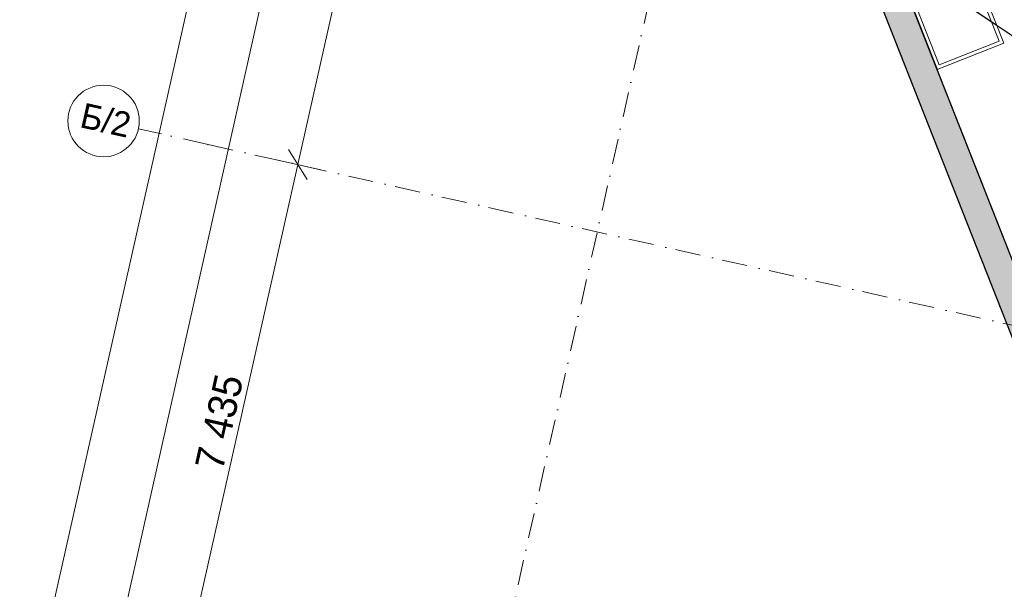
# Model space of a CAD drawing. Header units: millimetres. Extents: x -7218036 to -6934485, y 6013857 to 6210136.
# Tile 2 of 214: x -7217079 to -7203302, y 6144785 to 6152750. Entities that reach past the tile are written whole.
import ezdxf
from ezdxf.enums import TextEntityAlignment as Align

# ---------------------------------------------------------------- set-up
doc = ezdxf.new("R2010")
doc.units = ezdxf.units.MM
doc.header["$MEASUREMENT"] = 0
doc.set_wipeout_variables(frame=1)
for name, pattern in [('Wipeout_Contour', [1000, 0, -1000]), ('Штриховая', [564.444447, 282.222223, -282.222223]), ('Штрихпунктирная', [670.277762, 352.777767, -176.388884, 0, -141.111112])]:
    doc.linetypes.add(name, pattern=pattern)
for name, color, linetype in [('S - автостоянка.АР', 7, 'Continuous'), ('S - м_м', 7, 'Continuous'), ('АР-Лотки', 7, 'Continuous'), ('АР-Стены_внешние_.АР', 7, 'Continuous'), ('АР-Чертеж-Оси_Осевые размеры.АР', 7, 'Continuous')]:
    doc.layers.add(name, color=color, linetype=linetype)
for name, color, linetype, lineweight in [('S - м_м_Ном._пера__120', 7, 'Continuous', 0), ('S - м_м_Ном._пера__74', 255, 'Continuous', 13), ('АР-Лотки_Ном._пера__1', 7, 'Continuous', 0), ('АР-Лотки_Ном._пера__120', 7, 'Continuous', 0), ('АР-Стены_внешние_.АР_Ном._пера__1', 7, 'Continuous', 30), ('АР-Чертеж-Оси_Осевые размеры.АР_Ном._пера__1', 7, 'Continuous', 0), ('АР-Чертеж-Оси_Осевые размеры.АР_Ном._пера__120', 7, 'Continuous', 0), ('Паспорта Зон Archicad_Ном._пера__1', 7, 'Continuous', 0)]:
    doc.layers.add(name, color=color, linetype=linetype, lineweight=lineweight)
doc.styles.add('РЎР“Р•РќР•Р\xa0Р\x98Р\xa0_РЎРўР\x98Р›Р¬_1', font='GOTHIC.TTF')
doc.styles.add('РЎР“Р•РќР•Р\xa0Р\x98Р\xa0_РЎРўР\x98Р›Р¬_4', font='GOST_Common.ttf')
doc.styles.add('РЎР“Р•РќР•Р\xa0Р\x98Р\xa0_РЎРўР\x98Р›Р¬_6', font='isocpeur.ttf')
doc.dimstyles.new('СГЕНЕРИР_СТИЛЬ__1', dxfattribs={"dimtxt": 400, "dimasz": 332.5, "dimexe": 0.18, "dimexo": 0.0625, "dimgap": 0, "dimtad": 1, "dimdec": 0, "dimzin": 0, "dimdsep": 46, "dimtxsty": 'РЎР“Р•РќР•Р\xa0Р\x98Р\xa0_РЎРўР\x98Р›Р¬_1', "dimblk": 'ARROWHEAD_6', "dimblk1": 'ARROWHEAD_6', "dimblk2": 'ARROWHEAD_6', "dimcen": 0.09, "dimse1": 1, "dimse2": 1, "dimclrd": 7, "dimclre": 7, "dimclrt": 7, "dimazin": 0, "dimtfac": 1, "dimtdec": 4, "dimtmove": 0, "dimatfit": 3, "dimfxl": 1, "dimtolj": 1, "dimtzin": 0, "dimarcsym": 0})
doc.dimstyles.new('СГЕНЕРИР_СТИЛЬ__16', dxfattribs={"dimtxt": 0.18, "dimasz": 182.4, "dimexe": 0.18, "dimexo": 0.0625, "dimgap": 0, "dimtad": 0, "dimtih": 1, "dimtoh": 1, "dimdec": 4, "dimzin": 0, "dimdsep": 46, "dimcen": 0.09, "dimadec": 0, "dimazin": 0, "dimtfac": 1, "dimtdec": 4, "dimtmove": 0, "dimatfit": 3, "dimldrblk": 'ARROWHEAD_11', "dimfxl": 1, "dimtolj": 1, "dimtzin": 0, "dimarcsym": 0})
doc.dimstyles.new('СГЕНЕРИР_СТИЛЬ__2', dxfattribs={"dimtxt": 400, "dimasz": 332.5, "dimexe": 0.18, "dimexo": 0.0625, "dimgap": 0, "dimtad": 1, "dimdec": 0, "dimzin": 0, "dimdsep": 46, "dimtxsty": 'РЎР“Р•РќР•Р\xa0Р\x98Р\xa0_РЎРўР\x98Р›Р¬_1', "dimblk": 'ARROWHEAD_6', "dimblk1": 'ARROWHEAD_6', "dimblk2": 'ARROWHEAD_6', "dimcen": 0.09, "dimse1": 1, "dimse2": 1, "dimclrd": 7, "dimclre": 7, "dimclrt": 7, "dimazin": 0, "dimtfac": 1, "dimtdec": 4, "dimtmove": 2, "dimatfit": 3, "dimfxl": 1, "dimtolj": 1, "dimtzin": 0, "dimarcsym": 0})
pattern_1 = [(45, (-6566190.34, 6562677.8), (-84.852814, 84.852814), []), (45, (-6566232.77, 6562720.22), (-84.852814, 84.852814), [90, -30, 0, -30])]

# ---------------------------------------------------------------- blocks, each defined once
blk = doc.blocks.new('Машиноместо_М.02_58_6', base_point=(-7198084, 6151765))
at = {"layer": 'S - м_м_Ном._пера__120', "color": 7, "linetype": 'Штриховая', "lineweight": 0, "flags": 128}
blk.add_lwpolyline([(-7197514, 6151945), (-7204849, 6153595), (-7202494, 6147631), (-7198676, 6146774)], close=True, dxfattribs=at)
at = {"layer": 'Паспорта Зон Archicad_Ном._пера__1', "color": 7, "linetype": 'Continuous', "lineweight": 0}
for p, q in [((-7199894, 6150337), (-7199763, 6150922)), ((-7199763, 6150922), (-7198787, 6150703)), ((-7198787, 6150703), (-7198919, 6150117)), ((-7198919, 6150117), (-7199894, 6150337))]:
    blk.add_line(p, q, dxfattribs=at)
at = {"layer": 'Паспорта Зон Archicad_Ном._пера__1', "color": 7, "lineweight": 0}
for tag, style, p in [('ROOM_NUMBER', 'РЎР“Р•РќР•Р\xa0Р\x98Р\xa0_РЎРўР\x98Р›Р¬_1', (-7199341, 6150518)), ('ROOM_CALC_AREA', 'РЎР“Р•РќР•Р\xa0Р\x98Р\xa0_РЎРўР\x98Р›Р¬_4', (-7199477, 6150012))]:
    blk.add_attdef(tag, text='', height=220, rotation=347.3417, dxfattribs=dict(at, style=style)).set_placement(p, align=Align.MIDDLE_CENTER)
blk = doc.blocks.new('Стена_32_6', base_point=(-7206947, 6157818))
at = {"layer": 'АР-Стены_внешние_.АР', "linetype": 'Continuous', "lineweight": 0, "true_color": 0x000000}
h = blk.add_hatch(dxfattribs=at)
h.set_pattern_fill('ЖЕЛЕЗОБЕТОН__PROJECT__0006', color=18, style=0, pattern_type=2)
h.set_pattern_definition(pattern_1)
h.paths.add_polyline_path([(-7206947, 6157818), (-7200008, 6140246), (-7199536, 6140140), (-7206791, 6158512)])
h = blk.add_hatch(dxfattribs=at)
h.set_pattern_fill('ЖЕЛЕЗОБЕТОН__PROJECT__0006', color=18, style=0, pattern_type=2)
h.set_pattern_definition(pattern_1)
h.paths.add_polyline_path([(-7199536, 6140140), (-7200008, 6140246), (-7199875, 6139909)])
h = blk.add_hatch(dxfattribs=at)
h.set_pattern_fill('ЖЕЛЕЗОБЕТОН__PROJECT__0006', color=18, style=0, pattern_type=2)
h.set_pattern_definition(pattern_1)
h.paths.add_polyline_path([(-7199536, 6140140), (-7199875, 6139909), (-7199403, 6139803)])
at = {"layer": 'АР-Стены_внешние_.АР_Ном._пера__1', "color": 7, "linetype": 'Continuous', "lineweight": 30, "flags": 128}
for points in [[(-7199536, 6140140), (-7206791, 6158512)], [(-7206947, 6157818), (-7199875, 6139909)], [(-7199875, 6139909), (-7199403, 6139803)]]:
    blk.add_lwpolyline(points, dxfattribs=at)
blk = doc.blocks.new('Стандартный Маркер Сетки[162]_6', base_point=(-7196882, 6203729))
at = {"layer": 'АР-Чертеж-Оси_Осевые размеры.АР_Ном._пера__120', "color": 7, "linetype": 'Штрихпунктирная', "lineweight": 0}
blk.add_line((-7197101, 6202753), (-7211873, 6136981), dxfattribs=at)
at = {"layer": 'АР-Чертеж-Оси_Осевые размеры.АР_Ном._пера__120', "color": 7, "lineweight": 0, "style": 'РЎР“Р•РќР•Р\xa0Р\x98Р\xa0_РЎРўР\x98Р›Р¬_6'}
blk.add_attdef('AC_MarkerText_1', text='', height=350, rotation=347.3417, dxfattribs=at).set_placement((-7212163, 6135688), align=Align.TOP_CENTER)
blk = doc.blocks.new('*D746', base_point=(-6566190, 6562678))
at = {"layer": 'АР-Чертеж-Оси_Осевые размеры.АР_Ном._пера__1', "color": 7, "linetype": 'Continuous', "lineweight": 0, "transparency": 16777216}
for p, q in [((-7211533, 6161836), (-7211797, 6162254)), ((-7211665, 6162045), (-7211607, 6162301)), ((-7211345, 6161973), (-7211985, 6162117)), ((-7215788, 6143687), (-7211665, 6162045)), ((-7215920, 6143896), (-7215656, 6143478)), ((-7215468, 6143615), (-7216108, 6143759)), ((-7215846, 6143431), (-7215788, 6143687))]:
    blk.add_line(p, q, dxfattribs=at)
at = {"layer": 'АР-Чертеж-Оси_Осевые размеры.АР_Ном._пера__1', "color": 7, "lineweight": 0, "transparency": 16777216, "insert": (-7213478, 6154340), "char_height": 400, "attachment_point": 7, "rotation": 77.3417, "style": 'РЎР“Р•РќР•Р\xa0Р\x98Р\xa0_РЎРўР\x98Р›Р¬_1'}
blk.add_mtext('\\A1;{\\pql;\\fCentury Gothic|b0|i0|c204|p0;\\W1.000000;18\xa0815}', dxfattribs=at)
blk = doc.blocks.new('ARROWHEAD_6')
at = {"color": 0, "linetype": 'Continuous', "lineweight": 0}
for p, q in [((-0.5, -0.5), (0.5, 0.5)), ((0, 0), (-1, 0))]:
    blk.add_line(p, q, dxfattribs=at)
blk = doc.blocks.new('*D1154', base_point=(-6566190, 6562678))
at = {"layer": 'АР-Чертеж-Оси_Осевые размеры.АР_Ном._пера__1', "color": 7, "linetype": 'Continuous', "lineweight": 0, "transparency": 16777216}
for p, q in [((-7201904, 6209248), (-7202169, 6209667)), ((-7202037, 6209457), (-7201979, 6209714)), ((-7216759, 6143905), (-7202037, 6209457)), ((-7201717, 6209386), (-7202357, 6209529)), ((-7216892, 6144115), (-7216627, 6143696)), ((-7216439, 6143834), (-7217079, 6143977)), ((-7216817, 6143649), (-7216759, 6143905))]:
    blk.add_line(p, q, dxfattribs=at)
at = {"layer": 'АР-Чертеж-Оси_Осевые размеры.АР_Ном._пера__1', "color": 7, "lineweight": 0, "transparency": 16777216, "insert": (-7207723, 6184503), "char_height": 400, "attachment_point": 7, "rotation": 77.3417, "style": 'РЎР“Р•РќР•Р\xa0Р\x98Р\xa0_РЎРўР\x98Р›Р¬_1'}
blk.add_mtext('\\A1;{\\pql;\\fCentury Gothic|b0|i0|c204|p0;\\W1.000000;67\xa0185}', dxfattribs=at)
blk = doc.blocks.new('ARROWHEAD_11')
at = {"color": 0, "linetype": 'Continuous', "lineweight": 0}
blk.add_line((0, 0), (-1, 0), dxfattribs=at)
at = {"color": 0, "linetype": 'Continuous', "lineweight": 0, "const_width": 0.25, "flags": 128}
blk.add_lwpolyline([(-0.125, 0, 1), (0.125, 0, 1)], format="xyb", close=True, dxfattribs=at)
blk = doc.blocks.new('Стандартный Маркер Сетки[173]_6', base_point=(-7215419, 6151225))
at = {"layer": 'АР-Чертеж-Оси_Осевые размеры.АР_Ном._пера__120', "color": 7, "linetype": 'Штрихпунктирная', "lineweight": 0}
for q in [(-7215419, 6151225), (-7135502, 6133276), (-7214443, 6151005)]:
    blk.add_line((-7214443, 6151005), q, dxfattribs=at)
at = {"layer": 'АР-Чертеж-Оси_Осевые размеры.АР_Ном._пера__120', "color": 7, "linetype": 'Continuous', "lineweight": 0}
blk.add_circle((-7215906, 6151334), 500, dxfattribs=at)
at = {"layer": 'АР-Чертеж-Оси_Осевые размеры.АР_Ном._пера__120', "color": 7, "linetype": 'Штрихпунктирная', "lineweight": 0}
blk.add_point((-7214443, 6151005), dxfattribs=at)
at = {"layer": 'АР-Чертеж-Оси_Осевые размеры.АР_Ном._пера__120', "color": 7, "lineweight": 0, "style": 'РЎР“Р•РќР•Р\xa0Р\x98Р\xa0_РЎРўР\x98Р›Р¬_1'}
for tag, p in [('AC_MarkerText_1_0', (-7215837, 6151515)), ('AC_MarkerText_1_1', (-7133968, 6133128))]:
    blk.add_attdef(tag, text='', height=350, rotation=347.3417, dxfattribs=at).set_placement(p, align=Align.TOP_CENTER)
blk = doc.blocks.new('Стандартный Маркер Сетки[209]_6', base_point=(-7215419, 6151225))
at = {"layer": 'АР-Чертеж-Оси_Осевые размеры.АР_Ном._пера__120', "color": 7, "linetype": 'Штрихпунктирная', "lineweight": 0}
for q in [(-7215419, 6151225), (-7135502, 6133276), (-7214443, 6151005)]:
    blk.add_line((-7214443, 6151005), q, dxfattribs=at)
at = {"layer": 'АР-Чертеж-Оси_Осевые размеры.АР_Ном._пера__120', "color": 7, "linetype": 'Continuous', "lineweight": 0}
blk.add_circle((-7215906, 6151334), 500, dxfattribs=at)
at = {"layer": 'АР-Чертеж-Оси_Осевые размеры.АР_Ном._пера__120', "color": 7, "linetype": 'Штрихпунктирная', "lineweight": 0}
blk.add_point((-7214443, 6151005), dxfattribs=at)
at = {"layer": 'АР-Чертеж-Оси_Осевые размеры.АР_Ном._пера__120', "color": 7, "lineweight": 0, "style": 'РЎР“Р•РќР•Р\xa0Р\x98Р\xa0_РЎРўР\x98Р›Р¬_1'}
for tag, p in [('AC_MarkerText_1_0', (-7215837, 6151515)), ('AC_MarkerText_1_1', (-7133968, 6133128))]:
    blk.add_attdef(tag, text='', height=350, rotation=347.3417, dxfattribs=at).set_placement(p, align=Align.TOP_CENTER)
blk = doc.blocks.new('Стандартный Маркер Сетки[223]_6', base_point=(-7215419, 6151225))
at = {"layer": 'АР-Чертеж-Оси_Осевые размеры.АР_Ном._пера__120', "color": 7, "linetype": 'Штрихпунктирная', "lineweight": 0}
for q in [(-7215419, 6151225), (-7135502, 6133276), (-7214443, 6151005)]:
    blk.add_line((-7214443, 6151005), q, dxfattribs=at)
at = {"layer": 'АР-Чертеж-Оси_Осевые размеры.АР_Ном._пера__120', "color": 7, "linetype": 'Continuous', "lineweight": 0}
blk.add_circle((-7215906, 6151334), 500, dxfattribs=at)
at = {"layer": 'АР-Чертеж-Оси_Осевые размеры.АР_Ном._пера__120', "color": 7, "linetype": 'Штрихпунктирная', "lineweight": 0}
blk.add_point((-7214443, 6151005), dxfattribs=at)
at = {"layer": 'АР-Чертеж-Оси_Осевые размеры.АР_Ном._пера__120', "color": 7, "lineweight": 0, "style": 'РЎР“Р•РќР•Р\xa0Р\x98Р\xa0_РЎРўР\x98Р›Р¬_1'}
for tag, p in [('AC_MarkerText_1_0', (-7215837, 6151515)), ('AC_MarkerText_1_1', (-7133968, 6133128))]:
    blk.add_attdef(tag, text='', height=350, rotation=347.3417, dxfattribs=at).set_placement(p, align=Align.TOP_CENTER)
blk = doc.blocks.new('Стандартный Маркер Сетки[235]_6', base_point=(-7215419, 6151225))
at = {"layer": 'АР-Чертеж-Оси_Осевые размеры.АР_Ном._пера__120', "color": 7, "linetype": 'Штрихпунктирная', "lineweight": 0}
for q in [(-7215419, 6151225), (-7135502, 6133276), (-7214443, 6151005)]:
    blk.add_line((-7214443, 6151005), q, dxfattribs=at)
at = {"layer": 'АР-Чертеж-Оси_Осевые размеры.АР_Ном._пера__120', "color": 7, "linetype": 'Continuous', "lineweight": 0}
blk.add_circle((-7215906, 6151334), 500, dxfattribs=at)
at = {"layer": 'АР-Чертеж-Оси_Осевые размеры.АР_Ном._пера__120', "color": 7, "linetype": 'Штрихпунктирная', "lineweight": 0}
blk.add_point((-7214443, 6151005), dxfattribs=at)
at = {"layer": 'АР-Чертеж-Оси_Осевые размеры.АР_Ном._пера__120', "color": 7, "lineweight": 0, "style": 'РЎР“Р•РќР•Р\xa0Р\x98Р\xa0_РЎРўР\x98Р›Р¬_1'}
for tag, p in [('AC_MarkerText_1_0', (-7215837, 6151515)), ('AC_MarkerText_1_1', (-7133968, 6133128))]:
    blk.add_attdef(tag, text='', height=350, rotation=347.3417, dxfattribs=at).set_placement(p, align=Align.TOP_CENTER)
blk = doc.blocks.new('*D1304', base_point=(-6566190, 6562678))
at = {"layer": 'АР-Чертеж-Оси_Осевые размеры.АР_Ном._пера__1', "color": 7, "linetype": 'Continuous', "lineweight": 0, "transparency": 16777216}
for p, q in [((-7209789, 6165857), (-7210694, 6161827)), ((-7210561, 6161618), (-7210826, 6162036)), ((-7210694, 6161827), (-7211314, 6159066)), ((-7211014, 6161899), (-7210374, 6161755)), ((-7211182, 6158857), (-7211446, 6159275)), ((-7211314, 6159066), (-7213188, 6150723)), ((-7211634, 6159138), (-7210994, 6158994))]:
    blk.add_line(p, q, dxfattribs=at)
at = {"layer": 'АР-Чертеж-Оси_Осевые размеры.АР_Ном._пера__1', "color": 7, "lineweight": 0, "transparency": 16777216, "insert": (-7211236, 6159776), "char_height": 400, "attachment_point": 7, "rotation": 77.3417, "style": 'РЎР“Р•РќР•Р\xa0Р\x98Р\xa0_РЎРўР\x98Р›Р¬_1'}
blk.add_mtext('\\A1;{\\pql;\\fCentury Gothic|b0|i0|c204|p0;\\W1.000000;2\xa0830}', dxfattribs=at)
blk = doc.blocks.new('*D1305', base_point=(-6566190, 6562678))
at = {"layer": 'АР-Чертеж-Оси_Осевые размеры.АР_Ном._пера__1', "color": 7, "linetype": 'Continuous', "lineweight": 0, "transparency": 16777216}
for p, q in [((-7211182, 6158857), (-7211446, 6159275)), ((-7211314, 6159066), (-7213188, 6150723)), ((-7213055, 6150514), (-7213320, 6150933)), ((-7213508, 6150795), (-7212867, 6150652)), ((-7213188, 6150723), (-7214817, 6143469))]:
    blk.add_line(p, q, dxfattribs=at)
at = {"layer": 'АР-Чертеж-Оси_Осевые размеры.АР_Ном._пера__1', "color": 7, "lineweight": 0, "transparency": 16777216, "insert": (-7212483, 6154224), "char_height": 400, "attachment_point": 7, "rotation": 77.3417, "style": 'РЎР“Р•РќР•Р\xa0Р\x98Р\xa0_РЎРўР\x98Р›Р¬_1'}
blk.add_mtext('\\A1;{\\pql;\\fCentury Gothic|b0|i0|c204|p0;\\W1.000000;8\xa0550}', dxfattribs=at)
blk = doc.blocks.new('*D1306', base_point=(-6566190, 6562678))
at = {"layer": 'АР-Чертеж-Оси_Осевые размеры.АР_Ном._пера__1', "color": 7, "linetype": 'Continuous', "lineweight": 0, "transparency": 16777216}
for p, q in [((-7213055, 6150514), (-7213320, 6150933)), ((-7213188, 6150723), (-7214817, 6143469)), ((-7214949, 6143678), (-7214684, 6143260)), ((-7215137, 6143541), (-7214497, 6143397)), ((-7214817, 6143469), (-7214874, 6143213))]:
    blk.add_line(p, q, dxfattribs=at)
at = {"layer": 'АР-Чертеж-Оси_Осевые размеры.АР_Ном._пера__1', "color": 7, "lineweight": 0, "transparency": 16777216, "insert": (-7214235, 6146426), "char_height": 400, "attachment_point": 7, "rotation": 77.3417, "style": 'РЎР“Р•РќР•Р\xa0Р\x98Р\xa0_РЎРўР\x98Р›Р¬_1'}
blk.add_mtext('\\A1;{\\pql;\\fCentury Gothic|b0|i0|c204|p0;\\W1.000000;7\xa0435}', dxfattribs=at)

msp = doc.modelspace()

# ---------------------------------------------------------------- linework, layer by layer
at = {"layer": 'S - автостоянка.АР', "color": 254, "linetype": 'Continuous', "lineweight": 0, "true_color": 0xd6d6d6, "flags": 128}
msp.add_lwpolyline([(-7206784.4, 6158495.8), (-7199536.2, 6140140.4), (-7197843, 6139760), (-7197645.7, 6140638.1), (-7197240.7, 6140547.1), (-7197437.9, 6139669.1), (-7193696.1, 6138828.5), (-7192236.1, 6145328.8), (-7191992.3, 6145274), (-7191992.6, 6145272.7), (-7186723.9, 6144089.4), (-7186174.8, 6146531.4), (-7186175.4, 6146531.6), (-7185815.9, 6148132), (-7183473, 6147605.8), (-7182908.7, 6150118.2), (-7182531.6, 6151797.3), (-7179215.5, 6151052.6), (-7179163, 6151286.5), (-7178921.4, 6151232.2), (-7179514.2, 6148592.9), (-7177833.6, 6148215.4)], dxfattribs=at)
at = {"layer": 'S - м_м_Ном._пера__74', "color": 255, "linetype": 'Continuous', "lineweight": 13, "flags": 128}
msp.add_lwpolyline([(-7197514.4, 6151944.9), (-7204849.3, 6153595.2), (-7202494.3, 6147631.3), (-7198675.8, 6146773.7)], close=True, dxfattribs=at)

# ---------------------------------------------------------------- block references
at = {"layer": 'S - м_м', "color": 7, "linetype": 'Continuous', "lineweight": 0}
msp.add_blockref('Машиноместо_М.02_58_6', (-7198084.5, 6151764.6), dxfattribs=at).add_auto_attribs({'ROOM_NUMBER': 'М.02', 'ROOM_CALC_AREA': '40,9'})
at = {"layer": 'АР-Чертеж-Оси_Осевые размеры.АР', "color": 8, "linetype": 'Continuous', "lineweight": 15}
ref = msp.add_blockref('Стандартный Маркер Сетки[173]_6', (-7215418.6, 6151224.6), dxfattribs=at)
ref.add_attrib('AC_MarkerText_1', 'Б/2', dxfattribs={"layer": 'АР-Чертеж-Оси_Осевые размеры.АР_Ном._пера__120', "color": 7, "lineweight": 0, "height": 350, "rotation": 347.34172, "style": 'РЎР“Р•РќР•Р\xa0Р\x98Р\xa0_РЎРўР\x98Р›Р¬_1'}).set_placement((-7215836.5, 6151515.2), align=Align.TOP_CENTER)
ref = msp.add_blockref('Стандартный Маркер Сетки[209]_6', (-7215418.6, 6151224.6), dxfattribs=at)
ref.add_attrib('AC_MarkerText_1', 'Б/2', dxfattribs={"layer": 'АР-Чертеж-Оси_Осевые размеры.АР_Ном._пера__120', "color": 7, "lineweight": 0, "height": 350, "rotation": 347.34172, "style": 'РЎР“Р•РќР•Р\xa0Р\x98Р\xa0_РЎРўР\x98Р›Р¬_1'}).set_placement((-7215836.5, 6151515.2), align=Align.TOP_CENTER)
ref = msp.add_blockref('Стандартный Маркер Сетки[223]_6', (-7215418.6, 6151224.6), dxfattribs=at)
ref.add_attrib('AC_MarkerText_1', 'Б/2', dxfattribs={"layer": 'АР-Чертеж-Оси_Осевые размеры.АР_Ном._пера__120', "color": 7, "lineweight": 0, "height": 350, "rotation": 347.34172, "style": 'РЎР“Р•РќР•Р\xa0Р\x98Р\xa0_РЎРўР\x98Р›Р¬_1'}).set_placement((-7215836.5, 6151515.2), align=Align.TOP_CENTER)
ref = msp.add_blockref('Стандартный Маркер Сетки[235]_6', (-7215418.6, 6151224.6), dxfattribs=at)
ref.add_attrib('AC_MarkerText_1', 'Б/2', dxfattribs={"layer": 'АР-Чертеж-Оси_Осевые размеры.АР_Ном._пера__120', "color": 7, "lineweight": 0, "height": 350, "rotation": 347.34172, "style": 'РЎР“Р•РќР•Р\xa0Р\x98Р\xa0_РЎРўР\x98Р›Р¬_1'}).set_placement((-7215836.5, 6151515.2), align=Align.TOP_CENTER)

# ---------------------------------------------------------------- dimensions: what is measured, and where the dimension line sits
at = {"layer": 'АР-Чертеж-Оси_Осевые размеры.АР', "color": 7, "linetype": 'Continuous', "lineweight": 0}
for base, p1, p2, angle, dimstyle, picture, middle in [((-7211665, 6162045), (-7213148.5, 6143094.5), (-7211049.6, 6161906.8), 77.34172, 'СГЕНЕРИР_СТИЛЬ__2', '*D746', (-7213489, 6155201.5)), ((-7214816.8, 6143469.2), (-7134038.2, 6132946.9), (-7215540, 6143631.6), 257.34172, 'СГЕНЕРИР_СТИЛЬ__1', '*D1306', (-7214279.5, 6147139.4))]:
    dim = msp.add_linear_dim(base=base, p1=p1, p2=p2, angle=angle, dimstyle=dimstyle, dxfattribs=at)
    dim.commit()
    dim.dimension.update_dxf_attribs({"geometry": picture, "text_midpoint": middle, "dimtype": 160, "text_rotation": 77.34172})

# ---------------------------------------------------------------- next in the draw order: wipeouts: each hides what was drawn before it
at = {"color": 254, "linetype": 'Wipeout_Contour', "lineweight": 0, "ltscale": 37896937.42174044}
msp.add_wipeout([(-7204044.4, 6154279.7), (-7203309.9, 6152419.5), (-7204240, 6152052.2), (-7204974.5, 6153912.4)], dxfattribs=at).dxf.layer = 'АР-Лотки'

# ---------------------------------------------------------------- next in the draw order: linework, layer by layer
at = {"layer": 'АР-Лотки_Ном._пера__1', "color": 7, "linetype": 'Continuous', "lineweight": 0, "flags": 128}
msp.add_lwpolyline([(-7204044.4, 6154279.7), (-7203309.9, 6152419.5), (-7204240, 6152052.2), (-7204974.5, 6153912.4)], close=True, dxfattribs=at)
at = {"layer": 'АР-Лотки_Ном._пера__120', "color": 7, "linetype": 'Continuous', "lineweight": 0}
msp.add_lwpolyline([(-7203374.7, 6152447.6), (-7204211.8, 6152117.1), (-7204909.7, 6153884.3), (-7204072.6, 6154214.8)], close=True, dxfattribs=at)

# ---------------------------------------------------------------- next in the draw order: block references
at = {"layer": 'АР-Стены_внешние_.АР', "color": 7, "lineweight": 0}
msp.add_blockref('Стена_32_6', (-7206946.9, 6157818.1), dxfattribs=at)
at = {"layer": 'АР-Чертеж-Оси_Осевые размеры.АР', "color": 8, "linetype": 'Continuous', "lineweight": 15}
msp.add_blockref('Стандартный Маркер Сетки[162]_6', (-7196881.6, 6203728.6), dxfattribs=at)

# ---------------------------------------------------------------- next in the draw order: dimensions: what is measured, and where the dimension line sits
at = {"layer": 'АР-Чертеж-Оси_Осевые размеры.АР', "color": 7, "linetype": 'Continuous', "lineweight": 0}
for base, p1, p2, angle, dimstyle, picture, middle in [((-7202036.7, 6209457.5), (-7213148.5, 6143094.5), (-7200617.5, 6209138.8), 77.34172, 'СГЕНЕРИР_СТИЛЬ__2', '*D1154', (-7207734.8, 6185364.4)), ((-7211313.9, 6159065.6), (-7213412.7, 6162437.5), (-7132164.6, 6141289.1), 257.34172, 'СГЕНЕРИР_СТИЛЬ__1', '*D1304', (-7211281.1, 6160489.3)), ((-7213187.5, 6150723.5), (-7132164.6, 6141289.1), (-7134038.2, 6132946.9), 257.34172, 'СГЕНЕРИР_СТИЛЬ__1', '*D1305', (-7212528, 6154937.6))]:
    dim = msp.add_linear_dim(base=base, p1=p1, p2=p2, angle=angle, dimstyle=dimstyle, dxfattribs=at)
    dim.commit()
    dim.dimension.update_dxf_attribs({"geometry": picture, "text_midpoint": middle, "dimtype": 160, "text_rotation": 77.34172})

# ---------------------------------------------------------------- next in the draw order: leaders
at = {"layer": 'АР-Лотки_Ном._пера__120', "color": 7, "linetype": 'Continuous', "lineweight": 0, "annotation_type": 0, "has_hookline": 1, "hookline_direction": 0, "text_width": 3023.3, "horizontal_direction": (0.975694, -0.219136, 0)}
msp.add_leader([(-7203934.5, 6153024.2), (-7203107.7, 6152474.2), (-7201312.9, 6152071.1)], dimstyle='СГЕНЕРИР_СТИЛЬ__16', dxfattribs=at)

doc.saveas('drawing.dxf')
